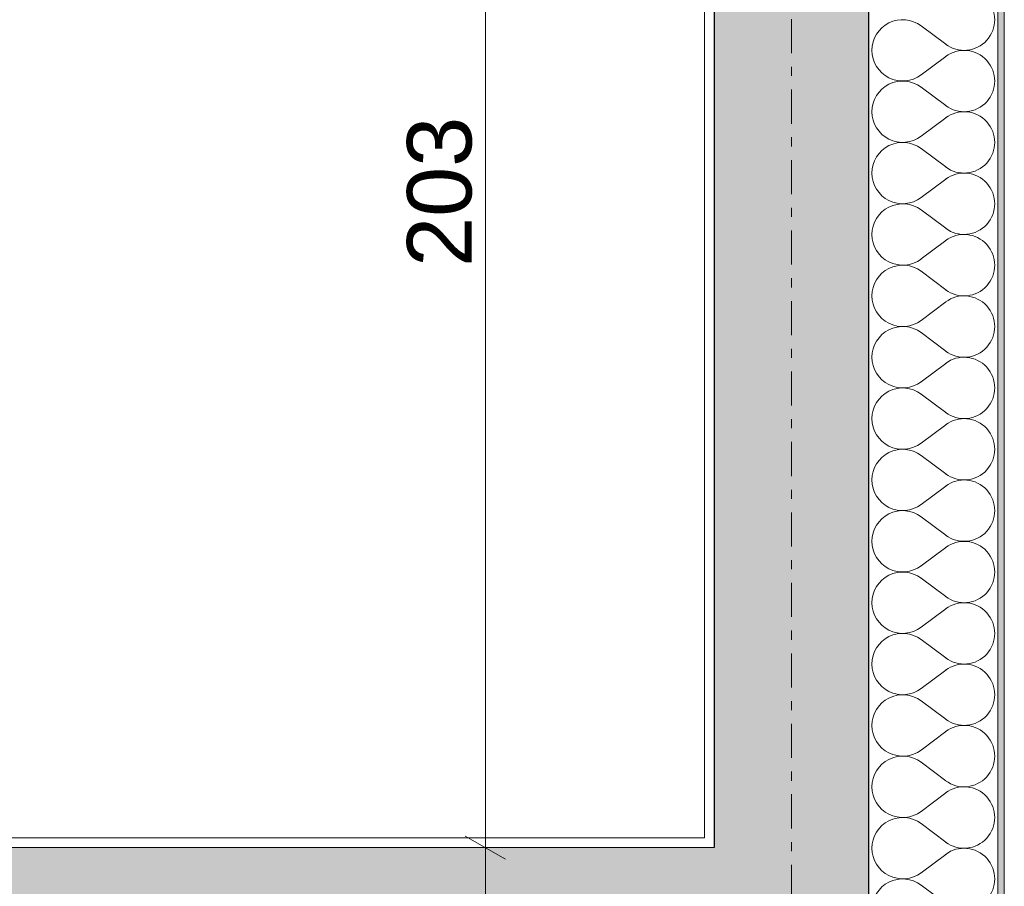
# Model space of a CAD drawing. Extents: x 100 to 2982, y 37 to 2050.
# Tile 123 of 130: x 2028 to 2181, y 1569 to 1703. Entities that reach past the tile are written whole.
import ezdxf
from ezdxf.xclip import XClip

# ---------------------------------------------------------------- set-up
doc = ezdxf.new("R2010")
doc.units = 0
doc.header["$MEASUREMENT"] = 0
doc.header["$XCLIPFRAME"] = 0
doc.linetypes.add('Przerywana podwójnie', pattern=[54.680554, 26.458333, -10.583333, 7.055556, -10.583333])
for name, color, linetype in [('210-A Pomieszczenia', 7, 'Continuous'), ('299-A Wymiary Opisy', 7, 'Continuous'), ('410-K Osie', 7, 'Continuous'), ('420-K Ściany', 7, 'Continuous'), ('820-G Rysunki Obrazki', 7, 'Continuous')]:
    doc.layers.add(name, color=color, linetype=linetype)
doc.styles.add('STYL_AUTOMATYCZNY_7', font='arial.ttf')
pattern_1 = [(0, (-18316.349, -206.5255), (0, 8.660254), [0, -5]), (0, (-18313.849, -202.195), (0, 8.660254), [0, -5])]

# ---------------------------------------------------------------- blocks, each defined once
blk = doc.blocks.new('*X16')
at = {"layer": '420-K Ściany', "color": 174, "linetype": 'Continuous', "lineweight": 5, "ltscale": 0.2}
for p, q in [((2171.71, 1699.19), (2167.9, 1702.05)), ((2171.71, 1697.28), (2167.9, 1694.43)), ((2171.71, 1689.66), (2167.9, 1692.52)), ((2171.71, 1687.76), (2167.9, 1684.9)), ((2171.71, 1680.14), (2167.9, 1683)), ((2171.71, 1678.24), (2167.9, 1675.38)), ((2171.71, 1670.62), (2167.9, 1673.47)), ((2171.71, 1668.71), (2167.9, 1665.86)), ((2171.71, 1661.09), (2167.9, 1663.95)), ((2171.71, 1659.19), (2167.9, 1656.33)), ((2171.71, 1651.57), (2167.9, 1654.43)), ((2171.71, 1649.66), (2167.9, 1646.81)), ((2171.71, 1642.05), (2167.9, 1644.9)), ((2171.71, 1640.14), (2167.9, 1637.28)), ((2171.71, 1632.52), (2167.9, 1635.38)), ((2171.71, 1630.62), (2167.9, 1627.76)), ((2171.71, 1623), (2167.9, 1625.86)), ((2171.71, 1621.09), (2167.9, 1618.24)), ((2171.71, 1613.47), (2167.9, 1616.33)), ((2171.71, 1611.57), (2167.9, 1608.71)), ((2171.71, 1603.95), (2167.9, 1606.81)), ((2171.71, 1602.05), (2167.9, 1599.19)), ((2171.71, 1594.43), (2167.9, 1597.28)), ((2171.71, 1592.52), (2167.9, 1589.66)), ((2171.71, 1584.9), (2167.9, 1587.76)), ((2171.71, 1583), (2167.9, 1580.14)), ((2171.71, 1575.38), (2167.9, 1578.24)), ((2171.71, 1573.47), (2167.9, 1570.62)), ((2171.71, 1565.86), (2167.9, 1568.71))]:
    blk.add_line(p, q, dxfattribs=at)
for centre, start, end in [((2174.56, 1703), 233.1301, 126.8699), ((2165.04, 1698.24), 53.1301, 180), ((2165.04, 1698.24), 180, 306.8699), ((2174.56, 1693.47), 233.1301, 126.8699), ((2165.04, 1688.71), 53.1301, 180), ((2165.04, 1688.71), 180, 306.8699), ((2174.56, 1683.95), 233.1301, 126.8699), ((2165.04, 1679.19), 53.1301, 180), ((2165.04, 1679.19), 180, 306.8699), ((2174.56, 1674.43), 233.1301, 126.8699), ((2165.04, 1669.66), 53.1301, 180), ((2165.04, 1669.66), 180, 306.8699), ((2174.56, 1664.9), 233.1301, 126.8699), ((2165.04, 1660.14), 53.1301, 180), ((2165.04, 1660.14), 180, 306.8699), ((2174.56, 1655.38), 233.1301, 126.8699), ((2165.04, 1650.62), 53.1301, 180), ((2165.04, 1650.62), 180, 306.8699), ((2174.56, 1645.86), 233.1301, 126.8699), ((2165.04, 1641.09), 53.1301, 180), ((2165.04, 1641.09), 180, 306.8699), ((2174.56, 1636.33), 233.1301, 126.8699), ((2165.04, 1631.57), 53.1301, 180), ((2165.04, 1631.57), 180, 306.8699), ((2174.56, 1626.81), 233.1301, 126.8699), ((2165.04, 1622.05), 53.1301, 180), ((2165.04, 1622.05), 180, 306.8699), ((2174.56, 1617.28), 233.1301, 126.8699), ((2165.04, 1612.52), 53.1301, 180), ((2165.04, 1612.52), 180, 306.8699), ((2174.56, 1607.76), 233.1301, 126.8699), ((2165.04, 1603), 53.1301, 180), ((2165.04, 1603), 180, 306.8699), ((2174.56, 1598.24), 233.1301, 126.8699), ((2165.04, 1593.47), 53.1301, 180), ((2165.04, 1593.47), 180, 306.8699), ((2174.56, 1588.71), 233.1301, 126.8699), ((2165.04, 1583.95), 53.1301, 180), ((2165.04, 1583.95), 180, 306.8699), ((2174.56, 1579.19), 233.1301, 126.8699), ((2165.04, 1574.43), 53.1301, 180), ((2165.04, 1574.43), 180, 306.8699), ((2174.56, 1569.66), 233.1301, 126.8699), ((2165.04, 1564.9), 53.1301, 180)]:
    blk.add_arc(centre, 4.76, start, end, dxfattribs=at)
blk = doc.blocks.new('Rysunek_1_1', base_point=(-18316.35, -206.53))
at = {"layer": '420-K Ściany', "linetype": 'Continuous', "lineweight": 5}
h = blk.add_hatch(dxfattribs=at)
h.set_pattern_fill('Tynk_0001', color=176, style=0, pattern_type=2)
h.set_pattern_definition(pattern_1)
h.paths.add_polyline_path([(2179.8, 1176.51), (2180.8, 1176.51), (2180.8, 1821.51), (2179.8, 1821.51)])
at = {"layer": '420-K Ściany', "linetype": 'Continuous', "lineweight": 13}
for points in [[(2135.8, 1777.51), (2135.8, 1574.51), (2159.8, 1574.51), (2159.8, 1777.51)], [(1995.3, 1562.51), (2134.3, 1562.51), (2134.3, 1574.51), (1995.3, 1574.51)], [(2134.3, 1574.51), (2134.3, 1562.51), (2135.8, 1562.51), (2135.8, 1574.51)], [(2135.8, 1574.51), (2135.8, 1562.51), (2159.8, 1562.51), (2159.8, 1574.51)]]:
    blk.add_hatch(color=62, dxfattribs=at).paths.add_polyline_path(points)
at = {"layer": '420-K Ściany', "linetype": 'Continuous', "lineweight": 5}
h = blk.add_hatch(dxfattribs=at)
h.set_pattern_fill('Tynk_0001', color=180, style=0, pattern_type=2)
h.set_pattern_definition(pattern_1)
h.paths.add_polyline_path([(2134.3, 1776.01), (2134.3, 1576.01), (2135.8, 1576.01), (2135.8, 1776.01)])
h = blk.add_hatch(dxfattribs=at)
h.set_pattern_fill('Tynk_0001', color=180, style=0, pattern_type=2)
h.set_pattern_definition(pattern_1)
h.paths.add_polyline_path([(1871.8, 1574.51), (2134.3, 1574.51), (2134.3, 1576.01), (1871.8, 1576.01)])
h = blk.add_hatch(dxfattribs=at)
h.set_pattern_fill('Tynk_0001', color=180, style=0, pattern_type=2)
h.set_pattern_definition(pattern_1)
h.paths.add_polyline_path([(2134.3, 1576.01), (2134.3, 1574.51), (2135.8, 1574.51), (2135.8, 1576.01)])
at = {"layer": '299-A Wymiary Opisy', "color": 85, "linetype": 'Continuous', "lineweight": 13, "ltscale": 0.2}
for p, q in [((2100.31, 1574.51), (2100.31, 1777.51)), ((2105, 1574.51), (2095.62, 1574.51)), ((2100.31, 1562.51), (2100.31, 1574.51))]:
    blk.add_line(p, q, dxfattribs=at)
at = {"layer": '299-A Wymiary Opisy', "color": 45, "linetype": 'Continuous', "lineweight": 15, "ltscale": 0.2}
blk.add_line((2097.18, 1576.31), (2103.43, 1572.7), dxfattribs=at)
at = {"layer": '410-K Osie', "color": 4, "linetype": 'Przerywana podwójnie', "lineweight": 13, "ltscale": 0.2}
blk.add_line((2147.8, 1801.51), (2147.8, 517.46), dxfattribs=at)
blk.add_line((2147.8, 1801.51), (2147.8, 517.46), dxfattribs=at)
at = {"layer": '420-K Ściany', "color": 67, "linetype": 'Continuous', "lineweight": 13, "ltscale": 0.2}
for p, q in [((2179.8, 1176.51), (2179.8, 1801.51)), ((2134.3, 1574.51), (1995.3, 1574.51)), ((2135.8, 1574.51), (2134.3, 1574.51)), ((2135.8, 1574.51), (2134.3, 1574.51))]:
    blk.add_line(p, q, dxfattribs=at)
at = {"layer": '420-K Ściany', "color": 27, "linetype": 'Continuous', "lineweight": 25, "ltscale": 0.2}
for p, q in [((2135.8, 1777.51), (2135.8, 1574.51)), ((2159.8, 1574.51), (2159.8, 1777.51)), ((2159.8, 1562.51), (2159.8, 1574.51))]:
    blk.add_line(p, q, dxfattribs=at)
at = {"layer": '420-K Ściany', "color": 47, "linetype": 'Continuous', "lineweight": 15, "ltscale": 0.2, "flags": 128}
for points in [[(2180.8, 1176.51), (2180.8, 1822.51)], [(2134.3, 1776.01), (2134.3, 1576.01)], [(2134.3, 1576.01), (1871.8, 1576.01)]]:
    blk.add_lwpolyline(points, dxfattribs=at)
at = {"color": 65, "linetype": 'Continuous', "lineweight": 13, "ltscale": 0.2}
blk.add_blockref('*X16', (0, 0), dxfattribs=at)
at = {"layer": '210-A Pomieszczenia', "color": 6, "linetype": 'Continuous', "lineweight": 13, "insert": (1952.79, 1652.6), "char_height": 7.5, "attachment_point": 1, "style": 'STYL_AUTOMATYCZNY_7'}
blk.add_mtext('\\A1;{\\pql;\\pt0,230;\\fArial|b0|i0|c0|p38;KOTŁOWNIA\\fArial|b0|i0|c0|p38;\\A1{\\H.66x;\\S^  ;}\\fArial|b0|i0|c0|p38;\\fArial|b0|i0|c0|p38;\\A1{\\H.66x;\\S^  ;}}', dxfattribs=at)
at = {"layer": '299-A Wymiary Opisy', "color": 46, "linetype": 'Continuous', "lineweight": 15, "insert": (2098.31, 1664.63), "char_height": 10, "width": 22.7658, "attachment_point": 7, "rotation": 90, "style": 'STYL_AUTOMATYCZNY_7'}
blk.add_mtext('\\A1;{\\pql;\\fArial|b0|i0|c0|p38;203}', dxfattribs=at)

msp = doc.modelspace()

# ---------------------------------------------------------------- block references
at = {"layer": '820-G Rysunki Obrazki', "color": 65, "linetype": 'Continuous', "lineweight": 13, "ltscale": 0.2}
ref = msp.add_blockref('Rysunek_1_1', (-18316.35, -206.53), dxfattribs=at)
XClip(ref).set_block_clipping_path([(244.527027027, 75.2081975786), (2570.9054054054, 2024.1891891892)])

doc.saveas('drawing.dxf')
